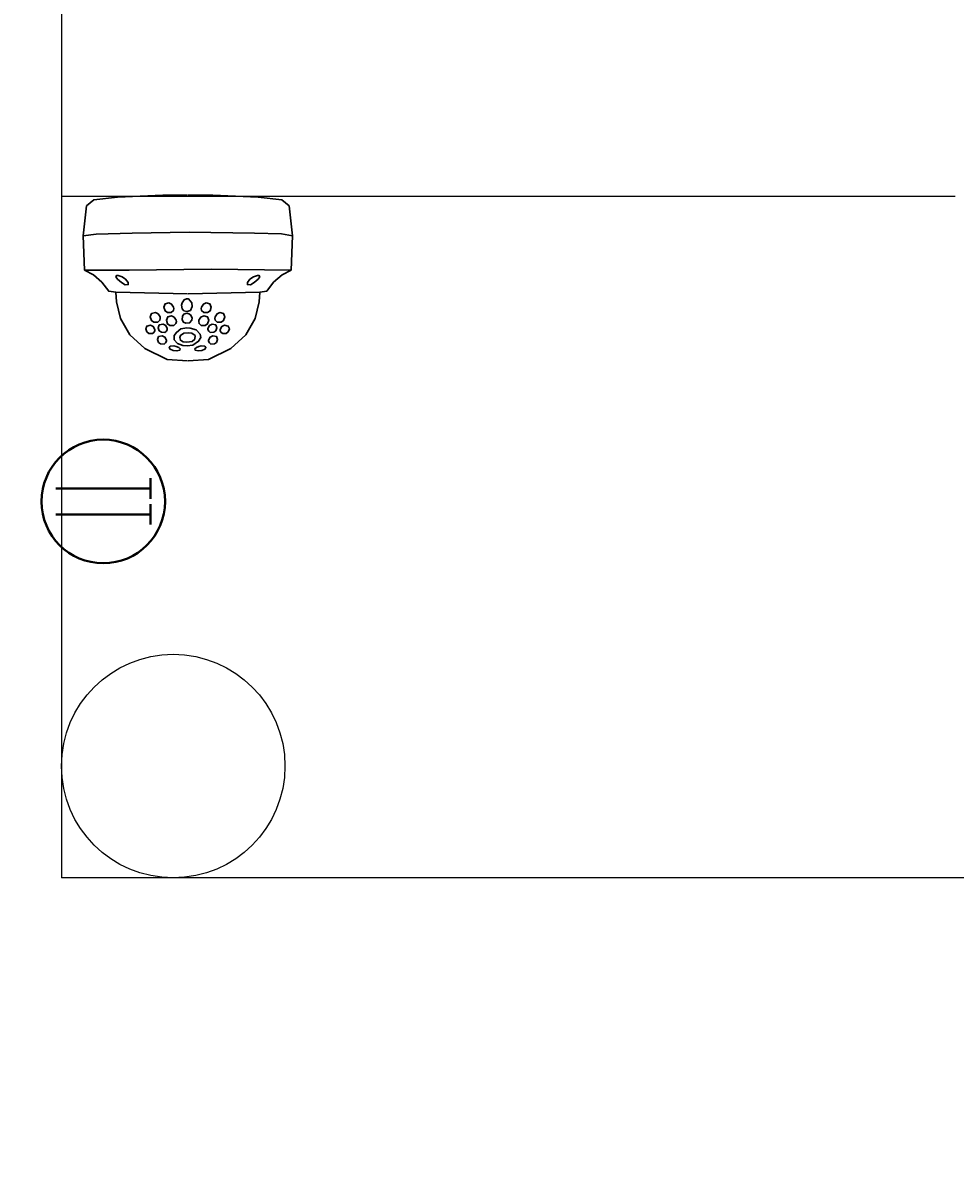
# Model space of a CAD drawing. Header units: millimetres. Extents: x -5941 to 19721, y -9230 to 6433.
# Tile 183 of 204: x 16934 to 17101, y -256 to -53. Entities that reach past the tile are written whole.
import ezdxf

# ---------------------------------------------------------------- set-up
doc = ezdxf.new("R2010")
doc.units = ezdxf.units.MM
doc.layers.add('A_schody', color=3, linetype='Continuous')
doc.layers.add('A_scianazew', color=42, linetype='Continuous')
for name, color, linetype, lineweight in [('A_WYMIAR_ZEW', 55, 'Continuous', 15), ('Avizio_CCTV', 1, 'Continuous', 30), ('e', 1, 'Continuous', 40)]:
    doc.layers.add(name, color=color, linetype=linetype, lineweight=lineweight)
doc.styles.add('Opisowy', font='arial.ttf', dxfattribs={"width": 0.8})
doc.dimstyles.new('WYMIARY', dxfattribs={"dimtxt": 1.3, "dimasz": 7, "dimexe": 1.25, "dimexo": 0.3, "dimgap": 0.2, "dimtad": 1, "dimzin": 4, "dimtxsty": 'Opisowy', "dimblk1": 'ARCHTICK', "dimblk2": 'ARCHTICK', "dimsah": 1, "dimcen": 2.5, "dimazin": 0, "dimtfac": 1, "dimtmove": 1, "dimatfit": 3, "dimldrblk": 'ARCHTICK', "dimfxl": 0, "dimlwd": 18, "dimlwe": 9, "dimarcsym": 0})

# ---------------------------------------------------------------- blocks, each defined once
blk = doc.blocks.new('_ArchTick')
at = {"color": 0, "const_width": 0.15}
blk.add_lwpolyline([(-0.5, -0.5), (0.5, 0.5)], dxfattribs=at)
blk = doc.blocks.new('*D85')
at = {"layer": 'A_WYMIAR_ZEW', "color": 0, "lineweight": 9}
for p, q in [((16940.63, -407.28), (16940.63, -409.23)), ((17400.63, -407.28), (17400.63, -409.23))]:
    blk.add_line(p, q, dxfattribs=at)
at = {"layer": 'A_WYMIAR_ZEW', "color": 0, "lineweight": 18}
blk.add_line((16940.63, -407.98), (17400.63, -407.98), dxfattribs=at)
at = {"layer": 'Defpoints', "color": 0}
for p in [(16940.63, -83.92), (17400.63, -83.92), (17400.63, -407.98)]:
    blk.add_point(p, dxfattribs=at)
at = {"layer": 'A_WYMIAR_ZEW', "color": 0, "lineweight": 18, "xscale": 7, "yscale": 7, "zscale": 7, "rotation": 180}
blk.add_blockref('_ArchTick', (16940.63, -407.98), dxfattribs=at)
at = {"layer": 'A_WYMIAR_ZEW', "color": 0, "lineweight": 18, "xscale": 7, "yscale": 7, "zscale": 7}
blk.add_blockref('_ArchTick', (17400.63, -407.98), dxfattribs=at)
at = {"layer": 'A_WYMIAR_ZEW', "color": 0, "insert": (17170.63, -396.55), "char_height": 1.3, "attachment_point": 5, "style": 'Opisowy'}
blk.add_mtext('{\\H16.923077x;\\C3;460}', dxfattribs=at)
blk = doc.blocks.new('*D87')
at = {"layer": 'A_WYMIAR_ZEW', "color": 0, "lineweight": 9}
for p, q in [((16940.63, -450.6), (16940.63, -452.55)), ((17940.63, -450.6), (17940.63, -452.55))]:
    blk.add_line(p, q, dxfattribs=at)
at = {"layer": 'A_WYMIAR_ZEW', "color": 0, "lineweight": 18}
blk.add_line((16940.63, -451.3), (17940.63, -451.3), dxfattribs=at)
at = {"layer": 'Defpoints', "color": 0}
for p in [(16940.63, -205.92), (17940.63, -205.92), (17940.63, -451.3)]:
    blk.add_point(p, dxfattribs=at)
at = {"layer": 'A_WYMIAR_ZEW', "color": 0, "lineweight": 18, "xscale": 7, "yscale": 7, "zscale": 7, "rotation": 180}
blk.add_blockref('_ArchTick', (16940.63, -451.3), dxfattribs=at)
at = {"layer": 'A_WYMIAR_ZEW', "color": 0, "lineweight": 18, "xscale": 7, "yscale": 7, "zscale": 7}
blk.add_blockref('_ArchTick', (17940.63, -451.3), dxfattribs=at)
at = {"layer": 'A_WYMIAR_ZEW', "color": 0, "insert": (17440.63, -439.87), "char_height": 1.3, "attachment_point": 5, "style": 'Opisowy'}
blk.add_mtext('{\\H16.923077x;\\C3;1000}', dxfattribs=at)
blk = doc.blocks.new('*D88')
at = {"layer": 'A_WYMIAR_ZEW', "color": 0, "lineweight": 9}
for p, q in [((16855.54, 1444.08), (16853.59, 1444.08)), ((16855.54, -83.92), (16853.59, -83.92))]:
    blk.add_line(p, q, dxfattribs=at)
at = {"layer": 'A_WYMIAR_ZEW', "color": 0, "lineweight": 18}
blk.add_line((16854.84, 1444.08), (16854.84, -83.92), dxfattribs=at)
at = {"layer": 'Defpoints', "color": 0}
for p in [(16940.63, 1444.08), (16854.84, -83.92), (16940.63, -83.92)]:
    blk.add_point(p, dxfattribs=at)
at = {"layer": 'A_WYMIAR_ZEW', "color": 0, "lineweight": 18, "xscale": 7, "yscale": 7, "zscale": 7}
for p, rotation in [((16854.84, 1444.08), 90), ((16854.84, -83.92), 270)]:
    blk.add_blockref('_ArchTick', p, dxfattribs=dict(at, rotation=rotation))
at = {"layer": 'A_WYMIAR_ZEW', "color": 0, "insert": (16843.41, 680.08), "char_height": 1.3, "attachment_point": 5, "rotation": 90, "style": 'Opisowy'}
blk.add_mtext('{\\H16.923077x;\\C3;1528}1528,00', dxfattribs=at)
blk = doc.blocks.new('*D89')
at = {"layer": 'A_WYMIAR_ZEW', "color": 0, "lineweight": 9}
for p, q in [((16855.54, -83.92), (16853.59, -83.92)), ((16855.54, -205.92), (16853.59, -205.92))]:
    blk.add_line(p, q, dxfattribs=at)
at = {"layer": 'A_WYMIAR_ZEW', "color": 0, "lineweight": 18}
blk.add_line((16854.84, -83.92), (16854.84, -205.92), dxfattribs=at)
at = {"layer": 'Defpoints', "color": 0}
for p in [(16940.63, -83.92), (16854.84, -205.92), (16940.63, -205.92)]:
    blk.add_point(p, dxfattribs=at)
at = {"layer": 'A_WYMIAR_ZEW', "color": 0, "lineweight": 18, "xscale": 7, "yscale": 7, "zscale": 7}
for p, rotation in [((16854.84, -83.92), 90), ((16854.84, -205.92), 270)]:
    blk.add_blockref('_ArchTick', p, dxfattribs=dict(at, rotation=rotation))
at = {"layer": 'A_WYMIAR_ZEW', "color": 0, "insert": (16843.6, -144.92), "char_height": 1.3, "attachment_point": 5, "rotation": 90, "style": 'Opisowy'}
blk.add_mtext('{\\H16.923077x;\\C3;122}', dxfattribs=at)
blk = doc.blocks.new('*D90')
at = {"layer": 'A_WYMIAR_ZEW', "color": 0, "lineweight": 9}
for p, q in [((16816.68, 1444.08), (16814.73, 1444.08)), ((16816.68, -205.92), (16814.73, -205.92))]:
    blk.add_line(p, q, dxfattribs=at)
at = {"layer": 'A_WYMIAR_ZEW', "color": 0, "lineweight": 18}
blk.add_line((16815.98, 1444.08), (16815.98, -205.92), dxfattribs=at)
at = {"layer": 'Defpoints', "color": 0}
for p in [(16940.63, 1444.08), (16815.98, -205.92), (16940.63, -205.92)]:
    blk.add_point(p, dxfattribs=at)
at = {"layer": 'A_WYMIAR_ZEW', "color": 0, "lineweight": 18, "xscale": 7, "yscale": 7, "zscale": 7}
for p, rotation in [((16815.98, 1444.08), 90), ((16815.98, -205.92), 270)]:
    blk.add_blockref('_ArchTick', p, dxfattribs=dict(at, rotation=rotation))
at = {"layer": 'A_WYMIAR_ZEW', "color": 0, "insert": (16804.54, 619.08), "char_height": 1.3, "attachment_point": 5, "rotation": 90, "style": 'Opisowy'}
blk.add_mtext('{\\H16.923077x;\\C3;1650}', dxfattribs=at)
blk = doc.blocks.new('AAT_KOPUŁA')
at = {"color": 1}
for points in [[(-8.22, -11.04), (-9, -10.93), (-9.78, -9.91), (-10.75, -9.07), (-11.75, -8.52), (-11.93, -4.64), (-11.53, -1.23), (-10.72, -0.54), (-8.02, -0.23), (-2.86, 0), (-0.04, 0)], [(8.18, -11.04), (8.95, -10.93), (9.73, -9.91), (10.71, -9.07), (11.71, -8.52), (11.89, -4.64), (11.49, -1.23), (10.67, -0.54), (7.97, -0.23), (2.82, 0), (0, 0)], [(-11.93, -4.64), (-10.42, -4.44), (-6.36, -4.33), (0.12, -4.2), (7.54, -4.33), (10.62, -4.41), (11.89, -4.64)], [(-11.75, -8.52), (-6.7, -8.53), (2.62, -8.43), (11.71, -8.52)], [(-0.05, -18.85), (-2.38, -18.67), (-4.9, -17.44), (-6.62, -15.88), (-7.66, -14.01), (-8.14, -12.14), (-8.22, -11.04), (-0.04, -11.24)], [(0.01, -18.85), (2.34, -18.67), (4.85, -17.44), (6.58, -15.88), (7.62, -14.01), (8.1, -12.14), (8.18, -11.04), (0, -11.24)]]:
    blk.add_lwpolyline(points, dxfattribs=at)
for points in [[(-8.01, -9.54), (-7.57, -9.95), (-7.16, -10.2), (-6.8, -10.17), (-6.79, -9.93), (-7.09, -9.56), (-7.5, -9.29), (-7.95, -9.14), (-8.14, -9.15), (-8.19, -9.28), (-8.1, -9.44)], [(7.96, -9.54), (7.52, -9.95), (7.12, -10.2), (6.76, -10.17), (6.75, -9.93), (7.04, -9.56), (7.46, -9.29), (7.9, -9.14), (8.09, -9.15), (8.15, -9.28), (8.06, -9.44)], [(-1.64, -12.74), (-1.87, -12.4), (-2.18, -12.26), (-2.6, -12.35), (-2.75, -12.75), (-2.61, -13.17), (-2.34, -13.34), (-1.9, -13.34), (-1.66, -13.13), (-1.61, -12.9)], [(-0.16, -11.79), (-0.44, -11.92), (-0.66, -12.24), (-0.73, -12.53), (-0.65, -12.92), (-0.47, -13.15), (-0.12, -13.25), (0.27, -13.11), (0.47, -12.65), (0.44, -12.25), (0.26, -12.02), (0.06, -11.81)], [(1.53, -12.74), (1.76, -12.4), (2.07, -12.26), (2.49, -12.35), (2.65, -12.75), (2.51, -13.17), (2.23, -13.34), (1.79, -13.34), (1.55, -13.13), (1.51, -12.9)], [(-3.18, -13.85), (-3.41, -13.5), (-3.71, -13.36), (-4.14, -13.45), (-4.29, -13.85), (-4.15, -14.27), (-3.88, -14.44), (-3.44, -14.44), (-3.2, -14.23), (-3.15, -14.01)], [(-1.35, -14.22), (-1.58, -13.87), (-1.88, -13.73), (-2.31, -13.82), (-2.46, -14.23), (-2.32, -14.64), (-2.05, -14.81), (-1.61, -14.81), (-1.37, -14.6), (-1.32, -14.38)], [(-0.12, -13.41), (-0.49, -13.53), (-0.61, -13.76), (-0.68, -14.17), (-0.52, -14.45), (-0.26, -14.55), (0.18, -14.53), (0.42, -14.2), (0.47, -13.96), (0.29, -13.62), (0.11, -13.48)], [(1.24, -14.22), (1.47, -13.87), (1.78, -13.73), (2.2, -13.82), (2.36, -14.23), (2.22, -14.64), (1.94, -14.81), (1.5, -14.81), (1.26, -14.6), (1.22, -14.38)], [(3.07, -13.85), (3.3, -13.5), (3.61, -13.36), (4.03, -13.45), (4.19, -13.85), (4.05, -14.27), (3.77, -14.44), (3.33, -14.44), (3.09, -14.23), (3.05, -14.01)], [(-3.78, -15.29), (-3.95, -14.93), (-4.25, -14.79), (-4.68, -14.88), (-4.81, -15.22), (-4.69, -15.53), (-4.45, -15.72), (-4.04, -15.72), (-3.87, -15.61), (-3.77, -15.41)], [(-2.37, -15.16), (-2.53, -14.81), (-2.84, -14.67), (-3.26, -14.76), (-3.39, -15.09), (-3.27, -15.41), (-3.03, -15.59), (-2.63, -15.6), (-2.46, -15.48), (-2.36, -15.28)], [(-0.12, -15.1), (-0.81, -15.21), (-1.32, -15.6), (-1.56, -15.96), (-1.58, -16.45), (-1.21, -16.85), (-0.57, -17.09), (-0.08, -17.13), (0.56, -17.04), (1.21, -16.62), (1.45, -16.19), (1.38, -15.8), (0.93, -15.33), (0.26, -15.14)], [(2.26, -15.16), (2.43, -14.81), (2.73, -14.67), (3.16, -14.76), (3.29, -15.09), (3.17, -15.41), (2.93, -15.59), (2.52, -15.6), (2.35, -15.48), (2.25, -15.28)], [(3.67, -15.29), (3.84, -14.93), (4.15, -14.79), (4.57, -14.88), (4.7, -15.22), (4.58, -15.53), (4.34, -15.72), (3.94, -15.72), (3.77, -15.61), (3.67, -15.41)], [(-2.45, -16.49), (-2.62, -16.14), (-2.92, -16), (-3.35, -16.09), (-3.48, -16.42), (-3.36, -16.74), (-3.12, -16.92), (-2.71, -16.93), (-2.54, -16.81), (-2.44, -16.61)], [(0, -15.66), (-0.48, -15.71), (-0.87, -15.94), (-0.92, -16.2), (-0.86, -16.5), (-0.56, -16.69), (-0.14, -16.73), (0.46, -16.65), (0.79, -16.37), (0.81, -15.97), (0.42, -15.7)], [(2.34, -16.49), (2.51, -16.14), (2.82, -16), (3.24, -16.09), (3.37, -16.42), (3.25, -16.74), (3.01, -16.92), (2.61, -16.93), (2.43, -16.81), (2.33, -16.61)], [(-1.34, -17.2), (-1.62, -17.14), (-2.01, -17.17), (-2.14, -17.32), (-2.03, -17.5), (-1.68, -17.65), (-1.27, -17.71), (-0.93, -17.63), (-0.89, -17.47), (-1.06, -17.33)], [(1.24, -17.2), (1.51, -17.14), (1.91, -17.17), (2.04, -17.32), (1.92, -17.5), (1.57, -17.65), (1.16, -17.71), (0.83, -17.63), (0.79, -17.47), (0.95, -17.33)]]:
    blk.add_lwpolyline(points, close=True, dxfattribs=at)

msp = doc.modelspace()

# ---------------------------------------------------------------- linework, layer by layer
at = {"layer": 'A_schody'}
for p in [(16940.628, -83.921), (17400.628, -205.921)]:
    msp.add_line(p, (16940.628, -205.921), dxfattribs=at)
at = {"layer": 'A_scianazew'}
for p, q in [((16940.628, 53.079), (16940.628, -83.921)), ((16940.628, -83.921), (16940.628, -83.921)), ((16940.628, -83.921), (17100.628, -83.921))]:
    msp.add_line(p, q, dxfattribs=at)
msp.add_circle((16960.628, -185.921), 20, dxfattribs=at)
at = {"layer": 'e', "linetype": 'ByBlock'}
for p, q in [((16956.591, -138.102, 0.26), (16956.591, -134.412, 0.26)), ((16939.632, -136.257, 0.26), (16956.591, -136.257, 0.26)), ((16956.591, -142.72, 0.26), (16956.591, -139.03, 0.26)), ((16956.591, -140.875, 0.26), (16939.632, -140.875, 0.26))]:
    msp.add_line(p, q, dxfattribs=at)
msp.add_circle((16948.111, -138.566, 0.26), 11.059, dxfattribs=at)

# ---------------------------------------------------------------- block references
at = {"layer": 'Avizio_CCTV', "xscale": 1.575, "yscale": 1.575, "zscale": 1.575}
msp.add_blockref('AAT_KOPUŁA', (16963.276, -83.736, 0), dxfattribs=at)

# ---------------------------------------------------------------- dimensions: what is measured, and where the dimension line sits
at = {"layer": 'A_WYMIAR_ZEW'}
for base, p1, p2, text, picture, middle in [((16815.976, -205.921), (16940.628, 1444.079), (16940.628, -205.921), '{\\H16.923077x;\\C3;1650}', '*D90', (16804.543, 619.079)), ((16854.845, -83.921), (16940.628, 1444.079), (16940.628, -83.921), '{\\H16.923077x;\\C3;1528}<>', '*D88', (16843.412, 680.079)), ((16854.845, -205.921), (16940.628, -83.921), (16940.628, -205.921), '{\\H16.923077x;\\C3;122}', '*D89', (16843.6, -144.921))]:
    dim = msp.add_linear_dim(base=base, p1=p1, p2=p2, angle=90, text=text, dimstyle='WYMIARY', override={"dimtxsty": 'Opisowy'}, dxfattribs=at)
    dim.commit()
    dim.dimension.update_dxf_attribs({"geometry": picture, "text_midpoint": middle})
for base, p1, p2, text, picture, middle in [((17400.628, -407.979), (16940.628, -83.921), (17400.628, -83.921), '{\\H16.923077x;\\C3;460}', '*D85', (17170.628, -396.547)), ((17940.628, -451.301), (16940.628, -205.921), (17940.628, -205.921), '{\\H16.923077x;\\C3;1000}', '*D87', (17440.628, -439.868))]:
    dim = msp.add_linear_dim(base=base, p1=p1, p2=p2, text=text, dimstyle='WYMIARY', override={"dimtxsty": 'Opisowy'}, dxfattribs=at)
    dim.commit()
    dim.dimension.update_dxf_attribs({"geometry": picture, "text_midpoint": middle})

doc.saveas('drawing.dxf')
